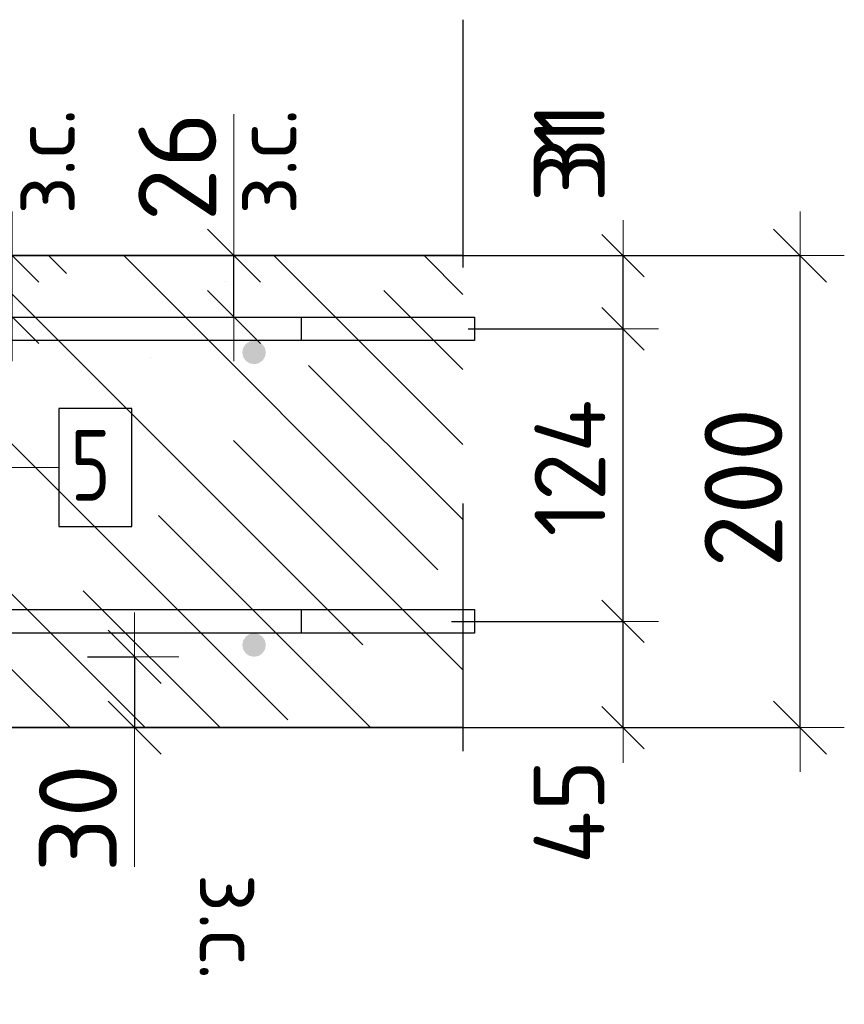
# Model space of a CAD drawing. Header units: metres. Extents: x -38 to 93, y -15 to 21.
# Tile 139 of 195: x 72.568 to 72.918, y 7.225 to 7.642. Entities that reach past the tile are written whole.
import ezdxf

# ---------------------------------------------------------------- set-up
doc = ezdxf.new("R2010")
doc.units = ezdxf.units.M
doc.header["$PDMODE"] = 65
doc.linetypes.add('______4', pattern=[0.135, 0.105, -0.03])
for name, color, linetype, lineweight in [('XR$3$Арм. стержнями верхней зоны', 180, 'Continuous', 35), ('XR$3$Арм. стержнями нижней зоны', 180, 'Continuous', 35), ('XR$3$Арм.стержн. Арматура края', 96, 'Continuous', 35), ('XR$3$Арм.стержн. Доп. арматура', 180, 'Continuous', 35), ('XR$3$Размерная линия (1)', 7, 'Continuous', 13), ('XR$3$Размерная линия_ общее', 7, 'Continuous', 13), ('XR$5$Арм. стержнями верхней зоны', 180, 'Continuous', 35), ('XR$5$Арм. стержнями нижней зоны', 180, 'Continuous', 35), ('XR$5$Арм.стержн. Арматура края', 96, 'Continuous', 35), ('XR$5$Арм.стержн. Доп. арматура', 180, 'Continuous', 35), ('XR$5$Размерная линия (1)', 7, 'Continuous', 13), ('XR$5$Размерная линия_ общее', 7, 'Continuous', 13)]:
    doc.layers.add(name, color=color, linetype=linetype, lineweight=lineweight)
doc.styles.add('ISOCPEUR', font='txt')
doc.dimstyles.new('DIMSTYLE_10', dxfattribs={"dimtxt": 0.033, "dimasz": 0.0375, "dimexe": 0, "dimexo": 0, "dimgap": 0.0165, "dimtad": 2, "dimdec": 0, "dimlfac": 1000, "dimrnd": 1, "dimzin": 12, "dimdsep": 46, "dimtxsty": 'ISOCPEUR', "dimblk1": 'ALL_ML_STRICH', "dimblk2": 'ALL_ML_STRICH', "dimsah": 1, "dimcen": 0, "dimclrd": 7, "dimclre": 256, "dimclrt": 7, "dimadec": 0, "dimazin": 0, "dimtfac": 1, "dimtdec": 0, "dimtix": 1, "dimtmove": 2, "dimatfit": 3, "dimfxl": 0, "dimtvp": 1.2, "dimtzin": 0, "dimlwd": 0, "dimlwe": -3, "dimarcsym": 0})
doc.dimstyles.new('DIMSTYLE_12', dxfattribs={"dimtxt": 0.03, "dimasz": 0.03, "dimexe": 0, "dimexo": 0, "dimgap": 0.015, "dimtad": 2, "dimdec": 0, "dimlfac": 1000, "dimrnd": 1, "dimzin": 12, "dimdsep": 46, "dimtxsty": 'ISOCPEUR', "dimblk1": 'ALL_ML_STRICH', "dimblk2": 'ALL_ML_STRICH', "dimsah": 1, "dimcen": 0, "dimclrd": 7, "dimclre": 256, "dimclrt": 7, "dimadec": 0, "dimazin": 0, "dimtfac": 1, "dimtdec": 0, "dimtix": 1, "dimtmove": 2, "dimatfit": 3, "dimfxl": 0, "dimtzin": 0, "dimlwd": 0, "dimlwe": -3, "dimarcsym": 0})
doc.dimstyles.new('DIMSTYLE_14', dxfattribs={"dimtxt": 0.03, "dimasz": 0.03, "dimexe": 0, "dimexo": 0, "dimgap": 0.015, "dimtad": 2, "dimdec": 0, "dimlfac": 1000, "dimrnd": 1, "dimzin": 12, "dimdsep": 46, "dimtxsty": 'ISOCPEUR', "dimblk1": 'ALL_ML_STRICH', "dimblk2": 'ALL_ML_STRICH', "dimsah": 1, "dimcen": 0, "dimclrd": 7, "dimclre": 256, "dimclrt": 7, "dimadec": 0, "dimazin": 0, "dimtfac": 1, "dimtdec": 0, "dimtix": 1, "dimtmove": 2, "dimatfit": 3, "dimfxl": 0, "dimtvp": 1.2, "dimtzin": 0, "dimlwd": 0, "dimlwe": -3, "dimarcsym": 0})
doc.dimstyles.new('DIMSTYLE_8', dxfattribs={"dimtxt": 0.033, "dimasz": 0.0375, "dimexe": 0, "dimexo": 0, "dimgap": 0.0165, "dimtad": 2, "dimdec": 0, "dimlfac": 1000, "dimrnd": 1, "dimzin": 12, "dimdsep": 46, "dimtxsty": 'ISOCPEUR', "dimblk1": 'ALL_ML_STRICH', "dimblk2": 'ALL_ML_STRICH', "dimsah": 1, "dimcen": 0, "dimclrd": 7, "dimclre": 256, "dimclrt": 7, "dimadec": 0, "dimazin": 0, "dimtfac": 1, "dimtdec": 0, "dimtix": 1, "dimtmove": 2, "dimatfit": 3, "dimfxl": 0, "dimtzin": 0, "dimlwd": 0, "dimlwe": -3, "dimarcsym": 0})
pattern_1 = [(135, (0, 0), (-0.031819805, -0.031819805), [0.4, -0.05, 0, -0.05]), (135, (-0.01591, -0.01591), (-0.031819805, -0.031819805), [0.8, -0.1, 0.1, -0.1])]

# ---------------------------------------------------------------- blocks, each defined once
blk = doc.blocks.new('ALL_ML_STRICH')
at = {"color": 0, "linetype": 'ByBlock', "lineweight": -2}
for p, q in [((0, -0.5), (0, 0.5)), ((-0.3, -0.3), (0.3, 0.3)), ((-1, 0), (0.5, 0))]:
    blk.add_line(p, q, dxfattribs=at)
blk = doc.blocks.new('*D141')
at = {"layer": 'DEFPOINTS', "color": 7, "linetype": 'Continuous', "lineweight": 13, "transparency": 33554687}
for p in [(72.7273, 7.54188), (72.7273, 7.34188), (72.89884, 7.34188)]:
    blk.add_point(p, dxfattribs=at)
at = {"layer": 'XR$3$Размерная линия_ общее', "color": 253, "linetype": 'Continuous', "lineweight": -2, "true_color": 0xa0a0a0, "transparency": 33554687}
for p, q in [((72.7473, 7.54188), (72.89884, 7.54188)), ((72.7473, 7.34188), (72.89884, 7.34188))]:
    blk.add_line(p, q, dxfattribs=at)
at = {"layer": 'XR$3$Размерная линия_ общее', "color": 7, "linetype": 'Continuous', "lineweight": -2, "transparency": 33554687}
blk.add_line((72.89884, 7.34188), (72.89884, 7.54188), dxfattribs=at)
at = {"layer": 'XR$3$Размерная линия_ общее', "color": 7, "linetype": 'Continuous', "lineweight": 13, "transparency": 33554687, "xscale": 0.0375, "yscale": 0.0375, "zscale": 0.0375}
for p, rotation in [((72.89884, 7.54188), 90), ((72.89884, 7.34188), 270)]:
    blk.add_blockref('ALL_ML_STRICH', p, dxfattribs=dict(at, rotation=rotation))
at = {"layer": 'XR$3$Размерная линия_ общее', "color": 7, "linetype": 'Continuous', "lineweight": 13, "transparency": 33554687, "insert": (72.87484, 7.44353), "char_height": 0.033, "width": 0.099, "attachment_point": 5, "rotation": 90, "style": 'ISOCPEUR'}
blk.add_mtext('\\A1;{200}', dxfattribs=at)
blk = doc.blocks.new('*D142')
at = {"layer": 'DEFPOINTS', "color": 7, "linetype": 'Continuous', "lineweight": 13, "transparency": 33554687}
for p in [(72.5769, 7.37188), (72.61689, 7.37188), (72.5769, 7.34188)]:
    blk.add_point(p, dxfattribs=at)
at = {"layer": 'XR$3$Размерная линия_ общее', "color": 253, "linetype": 'Continuous', "lineweight": -2, "true_color": 0xa0a0a0, "transparency": 33554687}
for p, q in [((72.5969, 7.37188), (72.61689, 7.37188)), ((72.5969, 7.34188), (72.61689, 7.34188))]:
    blk.add_line(p, q, dxfattribs=at)
at = {"layer": 'XR$3$Размерная линия_ общее', "color": 7, "linetype": 'Continuous', "lineweight": -2, "transparency": 33554687}
blk.add_line((72.61689, 7.37188), (72.61689, 7.34188), dxfattribs=at)
at = {"layer": 'XR$3$Размерная линия_ общее', "color": 7, "linetype": 'Continuous', "lineweight": 13, "transparency": 33554687, "xscale": 0.0375, "yscale": 0.0375, "zscale": 0.0375}
for p, rotation in [((72.61689, 7.37188), 90), ((72.61689, 7.34188), 270)]:
    blk.add_blockref('ALL_ML_STRICH', p, dxfattribs=dict(at, rotation=rotation))
at = {"layer": 'XR$3$Размерная линия_ общее', "color": 7, "linetype": 'Continuous', "lineweight": 13, "transparency": 33554687, "insert": (72.59289, 7.30345), "char_height": 0.033, "width": 0.066, "attachment_point": 5, "rotation": 90, "style": 'ISOCPEUR'}
blk.add_mtext('\\A1;{30}', dxfattribs=at)
at = {"layer": 'XR$3$Размерная линия_ общее', "color": 7, "linetype": 'Continuous', "lineweight": 13, "transparency": 33554687, "insert": (72.67143, 7.27997), "char_height": 0.027, "width": 0.00135, "attachment_point": 1, "rotation": 270, "line_spacing_factor": 0.60241, "style": 'ISOCPEUR'}
blk.add_mtext('з.с.', dxfattribs=at)
blk = doc.blocks.new('*D172')
at = {"layer": 'DEFPOINTS', "color": 7, "linetype": 'Continuous', "lineweight": 13, "transparency": 33554687}
for p in [(72.52503, 7.54188), (72.52503, 7.51588), (72.56502, 7.51588)]:
    blk.add_point(p, dxfattribs=at)
at = {"layer": 'XR$3$Размерная линия_ общее', "color": 253, "linetype": 'Continuous', "lineweight": -2, "true_color": 0xa0a0a0, "transparency": 33554687}
for p, q in [((72.54503, 7.54188), (72.56502, 7.54188)), ((72.54503, 7.51588), (72.56502, 7.51588))]:
    blk.add_line(p, q, dxfattribs=at)
at = {"layer": 'XR$3$Размерная линия_ общее', "color": 7, "linetype": 'Continuous', "lineweight": -2, "transparency": 33554687}
blk.add_line((72.56502, 7.51588), (72.56502, 7.54188), dxfattribs=at)
at = {"layer": 'XR$3$Размерная линия_ общее', "color": 7, "linetype": 'Continuous', "lineweight": 13, "transparency": 33554687, "xscale": 0.0375, "yscale": 0.0375, "zscale": 0.0375}
for p, rotation in [((72.56502, 7.54188), 90), ((72.56502, 7.51588), 270)]:
    blk.add_blockref('ALL_ML_STRICH', p, dxfattribs=dict(at, rotation=rotation))
at = {"layer": 'XR$3$Размерная линия_ общее', "color": 7, "linetype": 'Continuous', "lineweight": 13, "transparency": 33554687, "insert": (72.56456, 7.55924), "char_height": 0.027, "width": 0.00135, "attachment_point": 1, "rotation": 90, "line_spacing_factor": 0.60241, "style": 'ISOCPEUR'}
blk.add_mtext('з.с.', dxfattribs=at)
at = {"layer": 'XR$3$Размерная линия_ общее', "color": 7, "linetype": 'Continuous', "lineweight": 13, "transparency": 33554687, "insert": (72.54102, 7.5796), "char_height": 0.033, "width": 0.066, "attachment_point": 5, "rotation": 90, "style": 'ISOCPEUR'}
blk.add_mtext('\\A1;{26}', dxfattribs=at)
blk = doc.blocks.new('*D173')
at = {"layer": 'DEFPOINTS', "color": 7, "linetype": 'Continuous', "lineweight": 13, "transparency": 33554687}
for p in [(72.73118, 7.38688), (72.74403, 7.34188), (72.82384, 7.34188)]:
    blk.add_point(p, dxfattribs=at)
at = {"layer": 'XR$3$Размерная линия (1)', "color": 9, "linetype": 'Continuous', "lineweight": -2, "true_color": 0xc7c7c7, "transparency": 33554687}
for p, q in [((72.75118, 7.38688), (72.82384, 7.38688)), ((72.76403, 7.34188), (72.82384, 7.34188))]:
    blk.add_line(p, q, dxfattribs=at)
at = {"layer": 'XR$3$Размерная линия (1)', "color": 7, "linetype": 'Continuous', "lineweight": -2, "transparency": 33554687}
blk.add_line((72.82384, 7.34188), (72.82384, 7.38688), dxfattribs=at)
at = {"layer": 'XR$3$Размерная линия (1)', "color": 7, "linetype": 'Continuous', "lineweight": 13, "transparency": 33554687, "xscale": 0.03, "yscale": 0.03, "zscale": 0.03}
for p, rotation in [((72.82384, 7.38688), 90), ((72.82384, 7.34188), 270)]:
    blk.add_blockref('ALL_ML_STRICH', p, dxfattribs=dict(at, rotation=rotation))
at = {"layer": 'XR$3$Размерная линия (1)', "color": 7, "linetype": 'Continuous', "lineweight": 13, "transparency": 33554687, "insert": (72.80098, 7.30614), "char_height": 0.03, "width": 0.06, "attachment_point": 5, "rotation": 90, "style": 'ISOCPEUR'}
blk.add_mtext('\\A1;{45}', dxfattribs=at)
blk = doc.blocks.new('*D174')
at = {"layer": 'DEFPOINTS', "color": 7, "linetype": 'Continuous', "lineweight": 13, "transparency": 33554687}
for p in [(72.73821, 7.51088), (72.73118, 7.38688), (72.82384, 7.38688)]:
    blk.add_point(p, dxfattribs=at)
at = {"layer": 'XR$3$Размерная линия (1)', "color": 9, "linetype": 'Continuous', "lineweight": -2, "true_color": 0xc7c7c7, "transparency": 33554687}
for p, q in [((72.75821, 7.51088), (72.82384, 7.51088)), ((72.75118, 7.38688), (72.82384, 7.38688))]:
    blk.add_line(p, q, dxfattribs=at)
at = {"layer": 'XR$3$Размерная линия (1)', "color": 7, "linetype": 'Continuous', "lineweight": -2, "transparency": 33554687}
blk.add_line((72.82384, 7.38688), (72.82384, 7.51088), dxfattribs=at)
at = {"layer": 'XR$3$Размерная линия (1)', "color": 7, "linetype": 'Continuous', "lineweight": 13, "transparency": 33554687, "xscale": 0.03, "yscale": 0.03, "zscale": 0.03}
for p, rotation in [((72.82384, 7.51088), 90), ((72.82384, 7.38688), 270)]:
    blk.add_blockref('ALL_ML_STRICH', p, dxfattribs=dict(at, rotation=rotation))
at = {"layer": 'XR$3$Размерная линия (1)', "color": 7, "linetype": 'Continuous', "lineweight": 13, "transparency": 33554687, "insert": (72.80134, 7.45188), "char_height": 0.03, "width": 0.09, "attachment_point": 5, "rotation": 90, "style": 'ISOCPEUR'}
blk.add_mtext('\\A1;{124}', dxfattribs=at)
blk = doc.blocks.new('*D175')
at = {"layer": 'DEFPOINTS', "color": 7, "linetype": 'Continuous', "lineweight": 13, "transparency": 33554687}
for p in [(72.72034, 7.54188), (72.73821, 7.51088), (72.82384, 7.51088)]:
    blk.add_point(p, dxfattribs=at)
at = {"layer": 'XR$3$Размерная линия (1)', "color": 9, "linetype": 'Continuous', "lineweight": -2, "true_color": 0xc7c7c7, "transparency": 33554687}
for p, q in [((72.74034, 7.54188), (72.82384, 7.54188)), ((72.75821, 7.51088), (72.82384, 7.51088))]:
    blk.add_line(p, q, dxfattribs=at)
at = {"layer": 'XR$3$Размерная линия (1)', "color": 7, "linetype": 'Continuous', "lineweight": -2, "transparency": 33554687}
blk.add_line((72.82384, 7.51088), (72.82384, 7.54188), dxfattribs=at)
at = {"layer": 'XR$3$Размерная линия (1)', "color": 7, "linetype": 'Continuous', "lineweight": 13, "transparency": 33554687, "xscale": 0.03, "yscale": 0.03, "zscale": 0.03}
for p, rotation in [((72.82384, 7.54188), 90), ((72.82384, 7.51088), 270)]:
    blk.add_blockref('ALL_ML_STRICH', p, dxfattribs=dict(at, rotation=rotation))
at = {"layer": 'XR$3$Размерная линия (1)', "color": 7, "linetype": 'Continuous', "lineweight": 13, "transparency": 33554687, "insert": (72.8011, 7.58917), "char_height": 0.03, "width": 0.06, "attachment_point": 5, "rotation": 90, "style": 'ISOCPEUR'}
blk.add_mtext('\\A1;{31}', dxfattribs=at)
blk = doc.blocks.new('*D490')
at = {"layer": 'DEFPOINTS', "color": 7, "linetype": 'Continuous', "lineweight": 13, "transparency": 33554687}
for p in [(72.7273, 7.54188), (72.7273, 7.34188), (72.89884, 7.34188)]:
    blk.add_point(p, dxfattribs=at)
at = {"layer": 'XR$5$Размерная линия_ общее', "color": 253, "linetype": 'Continuous', "lineweight": -2, "true_color": 0xa0a0a0, "transparency": 33554687}
for p, q in [((72.7473, 7.54188), (72.89884, 7.54188)), ((72.7473, 7.34188), (72.89884, 7.34188))]:
    blk.add_line(p, q, dxfattribs=at)
at = {"layer": 'XR$5$Размерная линия_ общее', "color": 7, "linetype": 'Continuous', "lineweight": -2, "transparency": 33554687}
blk.add_line((72.89884, 7.34188), (72.89884, 7.54188), dxfattribs=at)
at = {"layer": 'XR$5$Размерная линия_ общее', "color": 7, "linetype": 'Continuous', "lineweight": 13, "transparency": 33554687, "xscale": 0.0375, "yscale": 0.0375, "zscale": 0.0375}
for p, rotation in [((72.89884, 7.54188), 90), ((72.89884, 7.34188), 270)]:
    blk.add_blockref('ALL_ML_STRICH', p, dxfattribs=dict(at, rotation=rotation))
at = {"layer": 'XR$5$Размерная линия_ общее', "color": 7, "linetype": 'Continuous', "lineweight": 13, "transparency": 33554687, "insert": (72.87484, 7.44353), "char_height": 0.033, "width": 0.099, "attachment_point": 5, "rotation": 90, "style": 'ISOCPEUR'}
blk.add_mtext('\\A1;{200}', dxfattribs=at)
blk = doc.blocks.new('*D491')
at = {"layer": 'DEFPOINTS', "color": 7, "linetype": 'Continuous', "lineweight": 13, "transparency": 33554687}
for p in [(72.5769, 7.37188), (72.61689, 7.37188), (72.5769, 7.34188)]:
    blk.add_point(p, dxfattribs=at)
at = {"layer": 'XR$5$Размерная линия_ общее', "color": 253, "linetype": 'Continuous', "lineweight": -2, "true_color": 0xa0a0a0, "transparency": 33554687}
for p, q in [((72.5969, 7.37188), (72.61689, 7.37188)), ((72.5969, 7.34188), (72.61689, 7.34188))]:
    blk.add_line(p, q, dxfattribs=at)
at = {"layer": 'XR$5$Размерная линия_ общее', "color": 7, "linetype": 'Continuous', "lineweight": -2, "transparency": 33554687}
blk.add_line((72.61689, 7.37188), (72.61689, 7.34188), dxfattribs=at)
at = {"layer": 'XR$5$Размерная линия_ общее', "color": 7, "linetype": 'Continuous', "lineweight": 13, "transparency": 33554687, "xscale": 0.0375, "yscale": 0.0375, "zscale": 0.0375}
for p, rotation in [((72.61689, 7.37188), 90), ((72.61689, 7.34188), 270)]:
    blk.add_blockref('ALL_ML_STRICH', p, dxfattribs=dict(at, rotation=rotation))
at = {"layer": 'XR$5$Размерная линия_ общее', "color": 7, "linetype": 'Continuous', "lineweight": 13, "transparency": 33554687, "insert": (72.59289, 7.30345), "char_height": 0.033, "width": 0.066, "attachment_point": 5, "rotation": 90, "style": 'ISOCPEUR'}
blk.add_mtext('\\A1;{30}', dxfattribs=at)
at = {"layer": 'XR$5$Размерная линия_ общее', "color": 7, "linetype": 'Continuous', "lineweight": 13, "transparency": 33554687, "insert": (72.67143, 7.27997), "char_height": 0.027, "width": 0.00135, "attachment_point": 1, "rotation": 270, "line_spacing_factor": 0.60241, "style": 'ISOCPEUR'}
blk.add_mtext('з.с.', dxfattribs=at)
blk = doc.blocks.new('*D648')
at = {"layer": 'DEFPOINTS', "color": 7, "linetype": 'Continuous', "lineweight": 13, "transparency": 33554687}
for p in [(72.61899, 7.54188), (72.61899, 7.51588), (72.65897, 7.51588)]:
    blk.add_point(p, dxfattribs=at)
at = {"layer": 'XR$5$Размерная линия_ общее', "color": 253, "linetype": 'Continuous', "lineweight": -2, "true_color": 0xa0a0a0, "transparency": 33554687}
for p, q in [((72.63899, 7.54188), (72.65897, 7.54188)), ((72.63899, 7.51588), (72.65897, 7.51588))]:
    blk.add_line(p, q, dxfattribs=at)
at = {"layer": 'XR$5$Размерная линия_ общее', "color": 7, "linetype": 'Continuous', "lineweight": -2, "transparency": 33554687}
blk.add_line((72.65897, 7.51588), (72.65897, 7.54188), dxfattribs=at)
at = {"layer": 'XR$5$Размерная линия_ общее', "color": 7, "linetype": 'Continuous', "lineweight": 13, "transparency": 33554687, "xscale": 0.0375, "yscale": 0.0375, "zscale": 0.0375}
for p, rotation in [((72.65897, 7.54188), 90), ((72.65897, 7.51588), 270)]:
    blk.add_blockref('ALL_ML_STRICH', p, dxfattribs=dict(at, rotation=rotation))
at = {"layer": 'XR$5$Размерная линия_ общее', "color": 7, "linetype": 'Continuous', "lineweight": 13, "transparency": 33554687, "insert": (72.65851, 7.55924), "char_height": 0.027, "width": 0.00135, "attachment_point": 1, "rotation": 90, "line_spacing_factor": 0.60241, "style": 'ISOCPEUR'}
blk.add_mtext('з.с.', dxfattribs=at)
at = {"layer": 'XR$5$Размерная линия_ общее', "color": 7, "linetype": 'Continuous', "lineweight": 13, "transparency": 33554687, "insert": (72.63497, 7.5796), "char_height": 0.033, "width": 0.066, "attachment_point": 5, "rotation": 90, "style": 'ISOCPEUR'}
blk.add_mtext('\\A1;{26}', dxfattribs=at)
blk = doc.blocks.new('*D649')
at = {"layer": 'DEFPOINTS', "color": 7, "linetype": 'Continuous', "lineweight": 13, "transparency": 33554687}
for p in [(72.73118, 7.38688), (72.74403, 7.34188), (72.82384, 7.34188)]:
    blk.add_point(p, dxfattribs=at)
at = {"layer": 'XR$5$Размерная линия (1)', "color": 9, "linetype": 'Continuous', "lineweight": -2, "true_color": 0xc7c7c7, "transparency": 33554687}
for p, q in [((72.75118, 7.38688), (72.82384, 7.38688)), ((72.76403, 7.34188), (72.82384, 7.34188))]:
    blk.add_line(p, q, dxfattribs=at)
at = {"layer": 'XR$5$Размерная линия (1)', "color": 7, "linetype": 'Continuous', "lineweight": -2, "transparency": 33554687}
blk.add_line((72.82384, 7.34188), (72.82384, 7.38688), dxfattribs=at)
at = {"layer": 'XR$5$Размерная линия (1)', "color": 7, "linetype": 'Continuous', "lineweight": 13, "transparency": 33554687, "xscale": 0.03, "yscale": 0.03, "zscale": 0.03}
for p, rotation in [((72.82384, 7.38688), 90), ((72.82384, 7.34188), 270)]:
    blk.add_blockref('ALL_ML_STRICH', p, dxfattribs=dict(at, rotation=rotation))
at = {"layer": 'XR$5$Размерная линия (1)', "color": 7, "linetype": 'Continuous', "lineweight": 13, "transparency": 33554687, "insert": (72.80098, 7.30614), "char_height": 0.03, "width": 0.06, "attachment_point": 5, "rotation": 90, "style": 'ISOCPEUR'}
blk.add_mtext('\\A1;{45}', dxfattribs=at)
blk = doc.blocks.new('*D650')
at = {"layer": 'DEFPOINTS', "color": 7, "linetype": 'Continuous', "lineweight": 13, "transparency": 33554687}
for p in [(72.74666, 7.51088), (72.73118, 7.38688), (72.82384, 7.38688)]:
    blk.add_point(p, dxfattribs=at)
at = {"layer": 'XR$5$Размерная линия (1)', "color": 9, "linetype": 'Continuous', "lineweight": -2, "true_color": 0xc7c7c7, "transparency": 33554687}
for p, q in [((72.76666, 7.51088), (72.82384, 7.51088)), ((72.75118, 7.38688), (72.82384, 7.38688))]:
    blk.add_line(p, q, dxfattribs=at)
at = {"layer": 'XR$5$Размерная линия (1)', "color": 7, "linetype": 'Continuous', "lineweight": -2, "transparency": 33554687}
blk.add_line((72.82384, 7.38688), (72.82384, 7.51088), dxfattribs=at)
at = {"layer": 'XR$5$Размерная линия (1)', "color": 7, "linetype": 'Continuous', "lineweight": 13, "transparency": 33554687, "xscale": 0.03, "yscale": 0.03, "zscale": 0.03}
for p, rotation in [((72.82384, 7.51088), 90), ((72.82384, 7.38688), 270)]:
    blk.add_blockref('ALL_ML_STRICH', p, dxfattribs=dict(at, rotation=rotation))
at = {"layer": 'XR$5$Размерная линия (1)', "color": 7, "linetype": 'Continuous', "lineweight": 13, "transparency": 33554687, "insert": (72.80134, 7.45188), "char_height": 0.03, "width": 0.09, "attachment_point": 5, "rotation": 90, "style": 'ISOCPEUR'}
blk.add_mtext('\\A1;{124}', dxfattribs=at)
blk = doc.blocks.new('*D651')
at = {"layer": 'DEFPOINTS', "color": 7, "linetype": 'Continuous', "lineweight": 13, "transparency": 33554687}
for p in [(72.72034, 7.54188), (72.74666, 7.51088), (72.82384, 7.51088)]:
    blk.add_point(p, dxfattribs=at)
at = {"layer": 'XR$5$Размерная линия (1)', "color": 9, "linetype": 'Continuous', "lineweight": -2, "true_color": 0xc7c7c7, "transparency": 33554687}
for p, q in [((72.74034, 7.54188), (72.82384, 7.54188)), ((72.76666, 7.51088), (72.82384, 7.51088))]:
    blk.add_line(p, q, dxfattribs=at)
at = {"layer": 'XR$5$Размерная линия (1)', "color": 7, "linetype": 'Continuous', "lineweight": -2, "transparency": 33554687}
blk.add_line((72.82384, 7.51088), (72.82384, 7.54188), dxfattribs=at)
at = {"layer": 'XR$5$Размерная линия (1)', "color": 7, "linetype": 'Continuous', "lineweight": 13, "transparency": 33554687, "xscale": 0.03, "yscale": 0.03, "zscale": 0.03}
for p, rotation in [((72.82384, 7.54188), 90), ((72.82384, 7.51088), 270)]:
    blk.add_blockref('ALL_ML_STRICH', p, dxfattribs=dict(at, rotation=rotation))
at = {"layer": 'XR$5$Размерная линия (1)', "color": 7, "linetype": 'Continuous', "lineweight": 13, "transparency": 33554687, "insert": (72.80113, 7.58256), "char_height": 0.03, "width": 0.06, "attachment_point": 5, "rotation": 90, "style": 'ISOCPEUR'}
blk.add_mtext('\\A1;{31}', dxfattribs=at)

msp = doc.modelspace()

# ---------------------------------------------------------------- hatches: boundary and pattern name
at = {"linetype": 'Continuous', "lineweight": 13, "transparency": 33554687}
h = msp.add_hatch(dxfattribs=at)
h.set_pattern_fill('__________540', scale=0.015, style=0, pattern_type=2)
h.set_pattern_definition(pattern_1)
h.paths.add_polyline_path([(72.1675, 7.54188), (72.1675, 7.34188), (72.75595, 7.34188), (72.75595, 7.54188)], flags=0)
h = msp.add_hatch(dxfattribs=at)
h.set_pattern_fill('__________540', scale=0.015, style=0, pattern_type=2)
h.set_pattern_definition(pattern_1)
h.paths.add_polyline_path([(72.1675, 7.54188), (72.1675, 7.34188), (72.75595, 7.34188), (72.75595, 7.54188)], flags=0)
at = {"layer": 'XR$3$Арм. стержнями верхней зоны', "linetype": 'Continuous', "lineweight": 50, "transparency": 33554687}
msp.add_hatch(color=4, dxfattribs=at).paths.add_polyline_path([(72.67251, 7.50088), (72.67212, 7.50279), (72.67104, 7.50441), (72.66942, 7.5055), (72.66751, 7.50588), (72.66559, 7.5055), (72.66397, 7.50441), (72.66289, 7.50279), (72.66251, 7.50088), (72.66289, 7.49896), (72.66397, 7.49734), (72.66559, 7.49626), (72.66751, 7.49588), (72.66942, 7.49626), (72.67104, 7.49734), (72.67212, 7.49896)])
at = {"layer": 'XR$3$Арм. стержнями нижней зоны', "linetype": 'Continuous', "lineweight": 50, "transparency": 33554687}
msp.add_hatch(color=4, dxfattribs=at).paths.add_polyline_path([(72.67251, 7.37688), (72.67212, 7.37879), (72.67104, 7.38041), (72.66942, 7.3815), (72.66751, 7.38188), (72.66559, 7.3815), (72.66397, 7.38041), (72.66289, 7.37879), (72.66251, 7.37688), (72.66289, 7.37496), (72.66397, 7.37334), (72.66559, 7.37226), (72.66751, 7.37188), (72.66942, 7.37226), (72.67104, 7.37334), (72.67212, 7.37496)])
at = {"layer": 'XR$5$Арм. стержнями верхней зоны', "linetype": 'Continuous', "lineweight": 50, "transparency": 33554687}
msp.add_hatch(color=4, dxfattribs=at).paths.add_polyline_path([(72.67251, 7.50088), (72.67212, 7.50279), (72.67104, 7.50441), (72.66942, 7.5055), (72.66751, 7.50588), (72.66559, 7.5055), (72.66397, 7.50441), (72.66289, 7.50279), (72.66251, 7.50088), (72.66289, 7.49896), (72.66397, 7.49734), (72.66559, 7.49626), (72.66751, 7.49588), (72.66942, 7.49626), (72.67104, 7.49734), (72.67212, 7.49896)])
at = {"layer": 'XR$5$Арм. стержнями нижней зоны', "linetype": 'Continuous', "lineweight": 50, "transparency": 33554687}
msp.add_hatch(color=4, dxfattribs=at).paths.add_polyline_path([(72.67251, 7.37688), (72.67212, 7.37879), (72.67104, 7.38041), (72.66942, 7.3815), (72.66751, 7.38188), (72.66559, 7.3815), (72.66397, 7.38041), (72.66289, 7.37879), (72.66251, 7.37688), (72.66289, 7.37496), (72.66397, 7.37334), (72.66559, 7.37226), (72.66751, 7.37188), (72.66942, 7.37226), (72.67104, 7.37334), (72.67212, 7.37496)])

# ---------------------------------------------------------------- linework, layer by layer
at = {"color": 7, "linetype": '______4', "lineweight": 25, "transparency": 33554687}
msp.add_line((72.75595, 7.64188), (72.75595, 7.24188), dxfattribs=at)
msp.add_line((72.75595, 7.64188), (72.75595, 7.24188), dxfattribs=at)
at = {"color": 7, "linetype": 'Continuous', "lineweight": 13, "transparency": 33554687}
for p, q in [((72.65897, 7.54188), (72.65897, 7.60188)), ((72.61689, 7.34188), (72.61689, 7.28288)), ((72.61689, 7.34188), (72.61689, 7.28288))]:
    msp.add_line(p, q, dxfattribs=at)
at = {"color": 7, "linetype": 'Continuous', "lineweight": 35, "transparency": 33554687}
for p, q in [((72.75595, 7.54188), (72.1675, 7.54188)), ((72.75595, 7.54188), (72.1675, 7.54188)), ((72.1675, 7.34188), (72.75595, 7.34188)), ((72.1675, 7.34188), (72.75595, 7.34188))]:
    msp.add_line(p, q, dxfattribs=at)
at = {"layer": 'XR$3$Арм. стержнями верхней зоны', "color": 4, "linetype": 'Continuous', "lineweight": 25, "transparency": 33554687}
for points in [[(72.76095, 7.50588), (72.1875, 7.50588), (72.1875, 7.51588), (72.76095, 7.51588), (72.76095, 7.50588)], [(72.76095, 7.50588), (72.44251, 7.50588), (72.44251, 7.51588), (72.76095, 7.51588), (72.76095, 7.50588)]]:
    msp.add_lwpolyline(points, dxfattribs=at)
at = {"layer": 'XR$3$Арм. стержнями нижней зоны', "color": 4, "linetype": 'Continuous', "lineweight": 25, "transparency": 33554687}
for points in [[(72.76095, 7.38188), (72.1875, 7.38188), (72.1875, 7.39188), (72.76095, 7.39188), (72.76095, 7.38188)], [(72.76095, 7.38188), (72.44251, 7.38188), (72.44251, 7.39188), (72.76095, 7.39188), (72.76095, 7.38188)]]:
    msp.add_lwpolyline(points, dxfattribs=at)
at = {"layer": 'XR$3$Арм.стержн. Арматура края', "color": 4, "linetype": 'Continuous', "lineweight": 25, "transparency": 33554687}
for points in [[(72.21607, 7.51588), (72.6875, 7.51588), (72.6875, 7.50588), (72.21676, 7.50588)], [(72.21676, 7.39188), (72.6875, 7.39188), (72.6875, 7.38188)], [(72.6875, 7.38188), (72.21607, 7.38188)]]:
    msp.add_lwpolyline(points, dxfattribs=at)
at = {"layer": 'XR$3$Арм.стержн. Доп. арматура', "color": 7, "linetype": 'Continuous', "lineweight": 13, "transparency": 33554687}
msp.add_line((72.35872, 7.45204), (72.58472, 7.45204), dxfattribs=at)
at = {"layer": 'XR$3$Арм.стержн. Доп. арматура', "color": 7, "linetype": 'Continuous', "lineweight": 25, "transparency": 33554687}
msp.add_lwpolyline([(72.58472, 7.42704), (72.61572, 7.42704), (72.61572, 7.47704), (72.58472, 7.47704), (72.58472, 7.42704)], dxfattribs=at)
at = {"layer": 'XR$5$Арм. стержнями верхней зоны', "color": 4, "linetype": 'Continuous', "lineweight": 25, "transparency": 33554687}
for points in [[(72.76095, 7.50588), (72.1875, 7.50588), (72.1875, 7.51588), (72.76095, 7.51588), (72.76095, 7.50588)], [(72.76095, 7.50588), (72.44251, 7.50588), (72.44251, 7.51588), (72.76095, 7.51588), (72.76095, 7.50588)]]:
    msp.add_lwpolyline(points, dxfattribs=at)
at = {"layer": 'XR$5$Арм. стержнями нижней зоны', "color": 4, "linetype": 'Continuous', "lineweight": 25, "transparency": 33554687}
for points in [[(72.76095, 7.38188), (72.1875, 7.38188), (72.1875, 7.39188), (72.76095, 7.39188), (72.76095, 7.38188)], [(72.76095, 7.38188), (72.44251, 7.38188), (72.44251, 7.39188), (72.76095, 7.39188), (72.76095, 7.38188)]]:
    msp.add_lwpolyline(points, dxfattribs=at)
at = {"layer": 'XR$5$Арм.стержн. Арматура края', "color": 4, "linetype": 'Continuous', "lineweight": 25, "transparency": 33554687}
for points in [[(72.21607, 7.51588), (72.6875, 7.51588), (72.6875, 7.50588), (72.21676, 7.50588)], [(72.21676, 7.39188), (72.6875, 7.39188), (72.6875, 7.38188)], [(72.6875, 7.38188), (72.21607, 7.38188)]]:
    msp.add_lwpolyline(points, dxfattribs=at)
at = {"layer": 'XR$5$Арм.стержн. Доп. арматура', "color": 7, "linetype": 'Continuous', "lineweight": 13, "transparency": 33554687}
msp.add_line((72.35872, 7.45204), (72.58472, 7.45204), dxfattribs=at)
at = {"layer": 'XR$5$Арм.стержн. Доп. арматура', "color": 7, "linetype": 'Continuous', "lineweight": 25, "transparency": 33554687}
msp.add_lwpolyline([(72.58472, 7.42704), (72.61572, 7.42704), (72.61572, 7.47704), (72.58472, 7.47704), (72.58472, 7.42704)], dxfattribs=at)

# ---------------------------------------------------------------- texts
at = {"layer": 'XR$3$Арм.стержн. Доп. арматура', "color": 7, "linetype": 'Continuous', "lineweight": 25, "transparency": 33554687, "insert": (72.58972, 7.43804), "char_height": 0.03, "width": 0.0326407, "attachment_point": 7, "style": 'ISOCPEUR'}
msp.add_mtext('\\W0.78;5', dxfattribs=at)
at = {"layer": 'XR$5$Арм.стержн. Доп. арматура', "color": 7, "linetype": 'Continuous', "lineweight": 25, "transparency": 33554687, "insert": (72.58972, 7.43804), "char_height": 0.03, "width": 0.0326407, "attachment_point": 7, "style": 'ISOCPEUR'}
msp.add_mtext('\\W0.78;5', dxfattribs=at)

# ---------------------------------------------------------------- dimensions: what is measured, and where the dimension line sits
at = {"layer": 'XR$3$Размерная линия (1)', "color": 7, "linetype": 'Continuous', "lineweight": 13, "transparency": 33554687}
for base, p1, p2, dimstyle, picture, middle in [((72.82384, 7.54188), (72.75821, 7.51088), (72.74034, 7.54188), 'DIMSTYLE_14', '*D175', (72.8011, 7.58917)), ((72.82384, 7.51088), (72.75118, 7.38688), (72.75821, 7.51088), 'DIMSTYLE_12', '*D174', (72.80134, 7.45188)), ((72.82384, 7.38688), (72.76403, 7.34188), (72.75118, 7.38688), 'DIMSTYLE_14', '*D173', (72.80098, 7.30614))]:
    dim = msp.add_linear_dim(base=base, p1=p1, p2=p2, angle=90, dimstyle=dimstyle, override={"dimpost": '<>', "dimclrd": 7, "dimclre": 9, "dimclrt": 7, "dimlwd": 0, "dimlwe": 65533}, dxfattribs=at)
    dim.commit()
    dim.dimension.update_dxf_attribs({"geometry": picture, "text_midpoint": middle, "dimtype": 160})
at = {"layer": 'XR$3$Размерная линия_ общее', "color": 7, "linetype": 'Continuous', "lineweight": 13, "transparency": 33554687}
for base, p1, p2, angle, picture, middle in [((72.56502, 7.54188), (72.54503, 7.51588), (72.54503, 7.54188), 90, '*D172', (72.54102, 7.5796)), ((72.61689, 7.34188), (72.5969, 7.37188), (72.5969, 7.34188), 270, '*D142', (72.59289, 7.30345))]:
    dim = msp.add_linear_dim(base=base, p1=p1, p2=p2, angle=angle, text='<>\\Xз.с.', dimstyle='DIMSTYLE_10', override={"dimpost": '<>', "dimclrd": 7, "dimclre": 253, "dimclrt": 7, "dimlwd": 0, "dimlwe": 65533}, dxfattribs=at)
    dim.commit()
    dim.dimension.update_dxf_attribs({"geometry": picture, "text_midpoint": middle, "dimtype": 160})
dim = msp.add_linear_dim(base=(72.89884, 7.54188), p1=(72.7473, 7.34188), p2=(72.7473, 7.54188), angle=90, dimstyle='DIMSTYLE_8', override={"dimpost": '<>', "dimclrd": 7, "dimclre": 253, "dimclrt": 7, "dimlwd": 0, "dimlwe": 65533}, dxfattribs=at)
dim.commit()
dim.dimension.update_dxf_attribs({"geometry": '*D141', "text_midpoint": (72.87484, 7.44353), "dimtype": 160})
at = {"layer": 'XR$5$Размерная линия (1)', "color": 7, "linetype": 'Continuous', "lineweight": 13, "transparency": 33554687}
for base, p1, p2, dimstyle, picture, middle in [((72.82384, 7.54188), (72.76666, 7.51088), (72.74034, 7.54188), 'DIMSTYLE_14', '*D651', (72.80113, 7.58256)), ((72.82384, 7.51088), (72.75118, 7.38688), (72.76666, 7.51088), 'DIMSTYLE_12', '*D650', (72.80134, 7.45188)), ((72.82384, 7.38688), (72.76403, 7.34188), (72.75118, 7.38688), 'DIMSTYLE_14', '*D649', (72.80098, 7.30614))]:
    dim = msp.add_linear_dim(base=base, p1=p1, p2=p2, angle=90, dimstyle=dimstyle, override={"dimpost": '<>', "dimclrd": 7, "dimclre": 9, "dimclrt": 7, "dimlwd": 0, "dimlwe": 65533}, dxfattribs=at)
    dim.commit()
    dim.dimension.update_dxf_attribs({"geometry": picture, "text_midpoint": middle, "dimtype": 160})
at = {"layer": 'XR$5$Размерная линия_ общее', "color": 7, "linetype": 'Continuous', "lineweight": 13, "transparency": 33554687}
for base, p1, p2, angle, picture, middle in [((72.65897, 7.54188), (72.63899, 7.51588), (72.63899, 7.54188), 90, '*D648', (72.63497, 7.5796)), ((72.61689, 7.34188), (72.5969, 7.37188), (72.5969, 7.34188), 270, '*D491', (72.59289, 7.30345))]:
    dim = msp.add_linear_dim(base=base, p1=p1, p2=p2, angle=angle, text='<>\\Xз.с.', dimstyle='DIMSTYLE_10', override={"dimpost": '<>', "dimclrd": 7, "dimclre": 253, "dimclrt": 7, "dimlwd": 0, "dimlwe": 65533}, dxfattribs=at)
    dim.commit()
    dim.dimension.update_dxf_attribs({"geometry": picture, "text_midpoint": middle, "dimtype": 160})
dim = msp.add_linear_dim(base=(72.89884, 7.54188), p1=(72.7473, 7.34188), p2=(72.7473, 7.54188), angle=90, dimstyle='DIMSTYLE_8', override={"dimpost": '<>', "dimclrd": 7, "dimclre": 253, "dimclrt": 7, "dimlwd": 0, "dimlwe": 65533}, dxfattribs=at)
dim.commit()
dim.dimension.update_dxf_attribs({"geometry": '*D490', "text_midpoint": (72.87484, 7.44353), "dimtype": 160})

doc.saveas('drawing.dxf')
